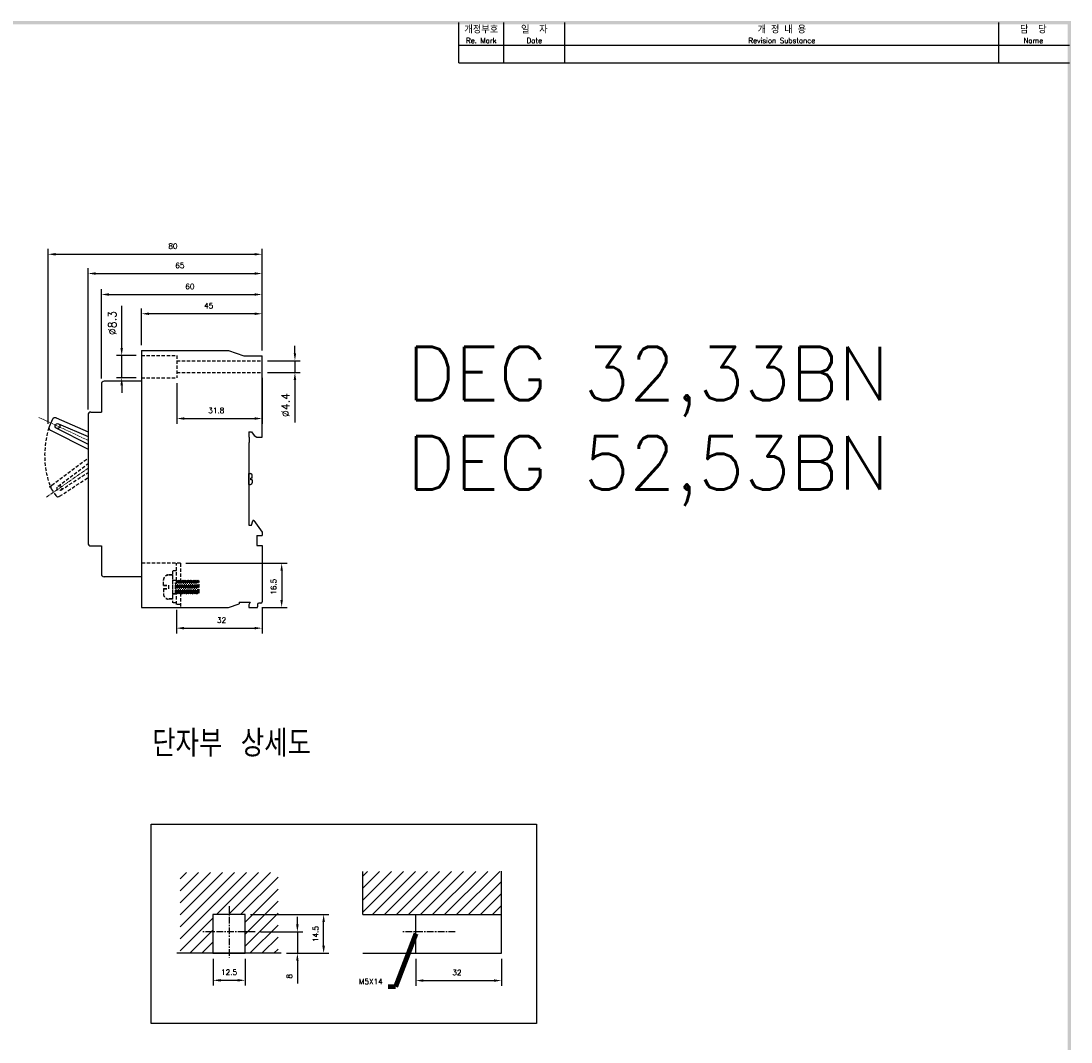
# Model space of a CAD drawing. Extents: x -6 to 988, y -5 to 692.
# Tile 5 of 5: x 592 to 984, y 307 to 688. Entities that reach past the tile are written whole.
import ezdxf

# ---------------------------------------------------------------- set-up
doc = ezdxf.new("R2010")
doc.units = 0
doc.header["$MEASUREMENT"] = 0
doc.linetypes.add('CENTER', pattern=[2, 1.25, -0.25, 0.25, -0.25])
doc.linetypes.add('HIDDEN', pattern=[0.375, 0.25, -0.125])
for name, color, linetype in [('cen', 1, 'CENTER'), ('Device', 7, 'CONTINUOUS'), ('di', 3, 'CONTINUOUS'), ('DIM', 3, 'CONTINUOUS'), ('dimtaxt', 3, 'CONTINUOUS'), ('dwg', 7, 'CONTINUOUS'), ('hi', 5, 'HIDDEN'), ('text', 3, 'CONTINUOUS')]:
    doc.layers.add(name, color=color, linetype=linetype)
doc.styles.add('KIM', font='ROMANS.shx', dxfattribs={"height": 5, "bigfont": 'GSG1.shx'})
doc.styles.get("Standard").update_dxf_attribs({"font": 'romans.shx', "height": 2, "bigfont": 'hgs.shx'})
doc.dimstyles.get("Standard").update_dxf_attribs({"dimscale": 0, "dimtxt": 2, "dimasz": 2, "dimexe": 0.5, "dimexo": 0.5, "dimgap": 1, "dimtad": 1, "dimdsep": 46, "dimtxsty": 'Standard', "dimcen": 0, "dimclrd": 3, "dimclre": 3, "dimclrt": 3, "dimadec": 0, "dimazin": 2, "dimtp": 0.1, "dimtm": 0.1, "dimtfac": 1, "dimtmove": 0, "dimatfit": 3, "dimfxl": 0, "dimtolj": 1, "dimarcsym": 0})
doc.dimstyles.new('STANDARD$0', dxfattribs={"dimtxt": 5, "dimasz": 5, "dimexe": 1, "dimexo": 2, "dimgap": 2, "dimtad": 1, "dimdec": 4, "dimzin": 12, "dimdsep": 46, "dimtxsty": 'KIM', "dimcen": -1, "dimdle": 0.1, "dimadec": 0, "dimazin": 0, "dimtfac": 1, "dimtdec": 4, "dimtmove": 0, "dimatfit": 3, "dimfxl": 0, "dimtolj": 1, "dimtzin": 0, "dimarcsym": 0})

# ---------------------------------------------------------------- blocks, each defined once
blk = doc.blocks.new('*D375')
at = {"layer": 'di'}
for p, q in [((649.66, 468.31), (649.66, 459.49)), ((681.66, 469.31), (681.66, 459.49)), ((652.46, 461.49), (678.86, 461.49))]:
    blk.add_line(p, q, dxfattribs=at)
for points in [[(652.46, 461.96), (652.46, 461.02), (649.66, 461.49)], [(678.86, 461.96), (678.86, 461.02), (681.66, 461.49)]]:
    blk.add_solid(points, dxfattribs=at)
at = {"layer": 'di', "insert": (666.53, 464.49), "char_height": 2, "attachment_point": 5}
blk.add_mtext('\\A1;32', dxfattribs=at)
blk = doc.blocks.new('*D366')
at = {"layer": 'di'}
for p, q in [((601.75, 537.87), (601.75, 603.16)), ((604.55, 601.16), (678.86, 601.16)), ((681.66, 565.21), (681.66, 603.16))]:
    blk.add_line(p, q, dxfattribs=at)
for points in [[(604.55, 601.62), (604.55, 600.69), (601.75, 601.16)], [(678.86, 601.62), (678.86, 600.69), (681.66, 601.16)]]:
    blk.add_solid(points, dxfattribs=at)
at = {"layer": 'di', "insert": (648.38, 604.16), "char_height": 2, "attachment_point": 5}
blk.add_mtext('\\A1;80', dxfattribs=at)
blk = doc.blocks.new('*D367')
at = {"layer": 'di'}
for p, q in [((616.66, 543.21), (616.66, 595.97)), ((681.66, 565.21), (681.66, 595.97)), ((619.46, 593.97), (678.86, 593.97))]:
    blk.add_line(p, q, dxfattribs=at)
for points in [[(619.46, 594.43), (619.46, 593.5), (616.66, 593.97)], [(678.86, 594.43), (678.86, 593.5), (681.66, 593.97)]]:
    blk.add_solid(points, dxfattribs=at)
at = {"layer": 'di', "insert": (650.95, 596.97), "char_height": 2, "attachment_point": 5}
blk.add_mtext('\\A1;65', dxfattribs=at)
blk = doc.blocks.new('*D368')
at = {"layer": 'di'}
for p, q in [((621.66, 554.71), (621.66, 588.13)), ((681.66, 565.21), (681.66, 588.13)), ((624.46, 586.13), (678.86, 586.13))]:
    blk.add_line(p, q, dxfattribs=at)
for points in [[(624.46, 586.6), (624.46, 585.67), (621.66, 586.13)], [(678.86, 586.6), (678.86, 585.67), (681.66, 586.13)]]:
    blk.add_solid(points, dxfattribs=at)
at = {"layer": 'di', "insert": (654.68, 589.13), "char_height": 2, "attachment_point": 5}
blk.add_mtext('\\A1;60', dxfattribs=at)
blk = doc.blocks.new('*D369')
at = {"layer": 'di'}
for p, q in [((636.66, 567.21), (636.66, 580.94)), ((681.66, 565.21), (681.66, 580.94)), ((678.86, 578.94), (639.46, 578.94))]:
    blk.add_line(p, q, dxfattribs=at)
for points in [[(639.46, 579.41), (639.46, 578.48), (636.66, 578.94)], [(678.86, 579.41), (678.86, 578.48), (681.66, 578.94)]]:
    blk.add_solid(points, dxfattribs=at)
at = {"layer": 'di', "insert": (661.74, 581.94), "char_height": 2, "attachment_point": 5}
blk.add_mtext('\\A1;45', dxfattribs=at)
blk = doc.blocks.new('*D376')
at = {"layer": 'di'}
for p, q in [((653.16, 485.71), (690.97, 485.71)), ((688.97, 482.91), (688.97, 472.01)), ((681.76, 469.21), (690.97, 469.21))]:
    blk.add_line(p, q, dxfattribs=at)
for points in [[(688.5, 482.91), (689.43, 482.91), (688.97, 485.71)], [(688.5, 472.01), (689.43, 472.01), (688.97, 469.21)]]:
    blk.add_solid(points, dxfattribs=at)
at = {"layer": 'di', "insert": (685.97, 476.95), "char_height": 2, "attachment_point": 5, "rotation": 90}
blk.add_mtext('\\A1;16.5', dxfattribs=at)
blk = doc.blocks.new('*D348')
at = {"layer": 'di'}
for p, q in [((649.86, 553.06), (649.86, 537.8)), ((681.66, 555.01), (681.66, 537.8)), ((652.66, 539.8), (678.86, 539.8))]:
    blk.add_line(p, q, dxfattribs=at)
for points in [[(652.66, 540.27), (652.66, 539.34), (649.86, 539.8)], [(678.86, 540.27), (678.86, 539.34), (681.66, 539.8)]]:
    blk.add_solid(points, dxfattribs=at)
at = {"layer": 'di', "insert": (664.56, 542.8), "char_height": 2, "attachment_point": 5}
blk.add_mtext('\\A1;31.8', dxfattribs=at)
blk = doc.blocks.new('*D381')
at = {"layer": 'di'}
for p, q in [((694.84, 350.83), (694.84, 353.63)), ((681.07, 348.03), (696.84, 348.03)), ((694.84, 348.03), (694.84, 340.03)), ((690.82, 340.03), (696.84, 340.03)), ((694.84, 337.23), (694.84, 328.77))]:
    blk.add_line(p, q, dxfattribs=at)
for points in [[(694.37, 350.83), (695.31, 350.83), (694.84, 348.03)], [(694.37, 337.23), (695.31, 337.23), (694.84, 340.03)]]:
    blk.add_solid(points, dxfattribs=at)
at = {"layer": 'di', "insert": (691.84, 331.43), "char_height": 2, "attachment_point": 5, "rotation": 90}
blk.add_mtext('\\A1;8', dxfattribs=at)
blk = doc.blocks.new('*D382')
at = {"layer": 'di'}
for p, q in [((677.33, 354.53), (706.64, 354.53)), ((704.64, 342.83), (704.64, 351.73)), ((691.32, 340.03), (706.64, 340.03))]:
    blk.add_line(p, q, dxfattribs=at)
for points in [[(704.17, 351.73), (705.11, 351.73), (704.64, 354.53)], [(704.17, 342.83), (705.11, 342.83), (704.64, 340.03)]]:
    blk.add_solid(points, dxfattribs=at)
at = {"layer": 'di', "insert": (701.64, 347.21), "char_height": 2, "attachment_point": 5, "rotation": 90}
blk.add_mtext('\\A1;14.5', dxfattribs=at)
blk = doc.blocks.new('*D383')
at = {"layer": 'di'}
for p, q in [((663.33, 338.03), (663.33, 327.95)), ((675.33, 338.03), (675.33, 327.95)), ((666.13, 329.95), (672.53, 329.95))]:
    blk.add_line(p, q, dxfattribs=at)
for points in [[(666.13, 330.41), (666.13, 329.48), (663.33, 329.95)], [(672.53, 330.41), (672.53, 329.48), (675.33, 329.95)]]:
    blk.add_solid(points, dxfattribs=at)
at = {"layer": 'di', "insert": (669.33, 332.95), "char_height": 2, "attachment_point": 5}
blk.add_mtext('\\A1;12.5', dxfattribs=at)
blk = doc.blocks.new('*D384')
at = {"layer": 'di'}
for p, q in [((739.1, 338.03), (739.1, 327.85)), ((771.1, 338.03), (771.1, 327.85)), ((741.9, 329.85), (768.3, 329.85))]:
    blk.add_line(p, q, dxfattribs=at)
for points in [[(741.9, 330.31), (741.9, 329.38), (739.1, 329.85)], [(768.3, 330.31), (768.3, 329.38), (771.1, 329.85)]]:
    blk.add_solid(points, dxfattribs=at)
at = {"layer": 'di', "insert": (754.41, 332.85), "char_height": 2, "attachment_point": 5}
blk.add_mtext('\\A1;32', dxfattribs=at)
blk = doc.blocks.new('*D341')
at = {"layer": 'DIM'}
for p, q in [((629.24, 566.16), (629.24, 581.96)), ((634.66, 563.36), (627.24, 563.36)), ((629.24, 555.06), (629.24, 563.36)), ((634.66, 555.06), (627.24, 555.06)), ((629.24, 552.26), (629.24, 549.46))]:
    blk.add_line(p, q, dxfattribs=at)
for points in [[(628.77, 566.16), (629.7, 566.16), (629.24, 563.36)], [(628.77, 552.26), (629.7, 552.26), (629.24, 555.06)]]:
    blk.add_solid(points, dxfattribs=at)
at = {"layer": 'DIM', "insert": (625.74, 575.46), "char_height": 5, "attachment_point": 5, "rotation": 90, "style": 'KIM'}
blk.add_mtext('\\A1;{\\H0.6x;%%C8.3}', dxfattribs=at)
blk = doc.blocks.new('*D342')
at = {"layer": 'DIM'}
for p, q in [((693.92, 564.21), (693.92, 567.01)), ((683.66, 561.41), (695.92, 561.41)), ((693.92, 561.41), (693.92, 557.01)), ((683.66, 557.01), (695.92, 557.01)), ((693.92, 554.21), (693.92, 538.27))]:
    blk.add_line(p, q, dxfattribs=at)
for points in [[(693.45, 564.21), (694.39, 564.21), (693.92, 561.41)], [(693.45, 554.21), (694.39, 554.21), (693.92, 557.01)]]:
    blk.add_solid(points, dxfattribs=at)
at = {"layer": 'DIM', "insert": (690.42, 544.84), "char_height": 5, "attachment_point": 5, "rotation": 90, "style": 'KIM'}
blk.add_mtext('\\A1;{\\H0.6x;%%C4.4}', dxfattribs=at)

msp = doc.modelspace()

# ---------------------------------------------------------------- hatches: boundary and pattern name
at = {"layer": 'di'}
h = msp.add_hatch(dxfattribs=at)
h.set_pattern_fill('ANSI31', color=256, style=0)
h.set_pattern_definition([(45, (-279.52, 97.33), (-2.245064, 2.245064), [])])
h.paths.add_polyline_path([(687.599, 370.21), (651.054, 370.21), (651.054, 340.033), (663.327, 340.033), (663.327, 354.533), (675.327, 354.533), (675.327, 340.033), (687.599, 340.033)])
h = msp.add_hatch(dxfattribs=at)
h.set_pattern_fill('ANSI31', color=256, style=0)
h.set_pattern_definition([(45, (-279.52, 88.548), (-2.245064, 2.245064), [])])
h.paths.add_polyline_path([(771.101, 370.648), (719.227, 370.648), (719.227, 354.533), (771.101, 354.533)])

# ---------------------------------------------------------------- linework, layer by layer
at = {"layer": 'cen', "lineweight": 5}
for p, q in [((598.278, 540.246), (616.655, 531.676)), ((601.115, 510.423), (616.655, 521.204))]:
    msp.add_line(p, q, dxfattribs=at)
at = {"layer": 'cen', "ltscale": 2}
for p, q in [((669.327, 357.628), (669.327, 338.438)), ((679.073, 348.033), (659.581, 348.033)), ((753.72, 348.033), (734.228, 348.033))]:
    msp.add_line(p, q, dxfattribs=at)
at = {"layer": 'Device', "linetype": 'Continuous'}
for p, q in [((636.655, 565.212), (636.655, 485.812)), ((636.655, 565.212), (669.155, 565.212)), ((669.155, 565.212), (674.869, 563.212)), ((674.869, 563.212), (681.655, 563.212)), ((681.655, 532.812), (681.655, 563.212)), ((636.655, 553.712), (622.655, 553.712)), ((621.655, 552.712), (621.655, 542.212)), ((616.655, 541.212), (616.655, 534.887)), ((617.655, 542.212), (621.655, 542.212)), ((603.456, 539.518), (602.164, 536.747)), ((604.758, 540.014), (616.655, 534.887)), ((605.637, 537.807), (616.655, 533.131)), ((602.621, 535.431), (616.655, 528.377)), ((604.877, 536.176), (616.655, 530.174)), ((616.655, 534.887), (616.655, 493.212)), ((676.655, 534.812), (676.655, 532.812)), ((676.655, 534.812), (677.755, 534.812)), ((676.655, 534.812), (677.655, 534.812)), ((677.755, 534.812), (678.655, 533.512)), ((678.655, 533.512), (679.655, 532.812)), ((676.655, 532.812), (676.855, 532.812)), ((676.655, 530.812), (676.655, 500.012)), ((676.655, 530.812), (676.855, 530.812)), ((676.855, 532.812), (676.855, 530.812)), ((679.655, 532.812), (681.655, 532.812)), ((676.655, 515.212), (676.655, 519.212)), ((676.655, 519.212), (677.355, 519.212)), ((677.955, 517.462), (677.955, 518.612)), ((676.655, 515.212), (677.355, 515.212)), ((677.455, 516.962), (677.455, 517.462)), ((677.955, 517.462), (677.455, 517.462)), ((677.955, 516.962), (677.455, 516.962)), ((677.955, 516.962), (677.955, 515.812)), ((676.655, 500.012), (677.755, 500.012)), ((677.755, 500.012), (678.181, 501.603)), ((678.537, 501.668), (681.655, 497.312)), ((679.655, 496.112), (679.655, 492.412)), ((679.655, 496.112), (681.655, 496.112)), ((681.655, 497.312), (681.655, 496.112)), ((617.655, 492.212), (621.655, 492.212)), ((621.655, 492.212), (621.655, 481.712)), ((636.655, 490.512), (636.655, 487.312)), ((679.655, 492.412), (681.655, 492.412)), ((681.655, 492.412), (681.655, 471.312)), ((636.655, 485.812), (636.655, 469.212)), ((636.655, 480.712), (622.655, 480.712)), ((669.155, 469.212), (673.155, 470.612)), ((673.155, 471.212), (677.255, 471.212)), ((673.155, 471.212), (673.155, 470.612)), ((677.255, 471.212), (676.655, 470.212)), ((681.155, 470.812), (680.455, 470.812)), ((636.655, 469.212), (669.155, 469.212)), ((676.655, 470.212), (676.655, 469.212)), ((676.655, 469.212), (679.755, 469.212)), ((679.955, 470.312), (679.955, 469.412))]:
    msp.add_line(p, q, dxfattribs=at)
msp.add_circle((605.257, 536.991), 0.9, dxfattribs=at)
for centre, radius, start, end in [((622.655, 552.712), 1, 90, 180), ((617.655, 541.212), 1, 90, 180), ((604.362, 539.096), 1, 66.68468, 155), ((603.07, 536.324), 1, 155, 243.31532), ((677.355, 518.612), 0.6, 0, 90), ((677.355, 515.812), 0.6, 270, 0), ((678.375, 501.552), 0.2, 35.59381, 165), ((617.655, 493.212), 1, 180, 270), ((622.655, 481.712), 1, 180, 270), ((680.455, 470.312), 0.5, 90, 180), ((681.155, 471.312), 0.5, 270, 0), ((679.755, 469.412), 0.2, 270, 0)]:
    msp.add_arc(centre, radius, start, end, dxfattribs=at)
at = {"layer": 'di'}
msp.add_lwpolyline([(640.266, 388.225), (784.092, 388.225), (784.092, 313.832), (640.266, 313.832)], close=True, dxfattribs=at)
at = {"layer": 'dimtaxt'}
for p, q in [((771.9, 672.7), (771.9, 687.7)), ((794.7, 672.7), (794.7, 687.7)), ((956.754, 672.7), (956.754, 687.7)), ((755.1, 679.3), (983.1, 679.3)), ((755.1, 672.7), (983.1, 672.7))]:
    msp.add_line(p, q, dxfattribs=at)
at = {"layer": 'dwg', "color": 7}
for p, q in [((719.227, 354.533), (719.227, 370.648)), ((771.101, 340.033), (771.101, 370.73)), ((719.227, 354.533), (771.101, 354.533)), ((739.101, 340.033), (739.101, 354.533)), ((688.819, 340.033), (649.835, 340.033)), ((719.227, 340.033), (771.101, 340.033))]:
    msp.add_line(p, q, dxfattribs=at)
msp.add_lwpolyline([(663.327, 340.033), (675.327, 340.033), (675.327, 354.533), (663.327, 354.533)], close=True, dxfattribs=at)
at = {"layer": 'dwg'}
for points in [[(4.5, 688.3), (5.7, 687.1), (983.7, 688.3), (982.5, 687.1)], [(983.7, 688.3), (982.5, 687.1), (983.7, -0.5), (982.5, 0.7)]]:
    msp.add_trace(points, dxfattribs=at)
at = {"layer": 'hi', "linetype": 'HIDDEN', "ltscale": 5}
for p, q in [((636.655, 563.362), (649.855, 563.362)), ((649.855, 563.362), (649.855, 555.062)), ((649.855, 561.412), (681.655, 561.412)), ((649.855, 557.012), (681.655, 557.012)), ((636.655, 555.062), (649.855, 555.062)), ((603.128, 514.888), (616.655, 524.965)), ((605.478, 514.545), (616.655, 522.968)), ((606.028, 510.745), (616.655, 517.729)), ((606.511, 513.071), (616.655, 519.658)), ((602.906, 513.512), (604.66, 511.007)), ((651.155, 485.712), (636.655, 485.712)), ((648.155, 482.912), (648.155, 470.912)), ((649.655, 482.912), (648.155, 482.912)), ((649.655, 479.312), (649.655, 485.712)), ((651.155, 485.712), (651.155, 479.096)), ((644.855, 477.512), (644.855, 479.512)), ((644.855, 477.412), (644.855, 479.412)), ((648.155, 481.412), (646.755, 481.412)), ((648.155, 481.312), (646.755, 481.312)), ((648.155, 481.412), (648.155, 472.412)), ((648.155, 481.412), (648.155, 472.412)), ((648.155, 479.412), (649.755, 479.412)), ((649.755, 479.312), (648.155, 479.312)), ((649.755, 474.845), (649.355, 478.579)), ((649.355, 474.412), (649.355, 478.579)), ((649.755, 474.745), (649.355, 478.479)), ((649.355, 474.312), (649.355, 478.479)), ((650.155, 474.412), (649.755, 479.412)), ((650.155, 478.979), (649.755, 479.412)), ((650.155, 474.312), (649.755, 479.312)), ((650.155, 478.879), (649.755, 479.312)), ((650.155, 478.979), (650.555, 479.412)), ((650.155, 478.879), (650.555, 479.312)), ((650.555, 474.845), (650.155, 478.979)), ((650.555, 474.745), (650.155, 478.879)), ((650.955, 474.412), (650.555, 479.412)), ((650.555, 479.412), (650.955, 478.979)), ((650.955, 474.312), (650.555, 479.312)), ((650.555, 479.312), (650.955, 478.879)), ((650.955, 478.979), (651.355, 479.412)), ((650.955, 478.879), (651.355, 479.312)), ((651.355, 474.845), (650.955, 478.979)), ((651.355, 474.745), (650.955, 478.879)), ((651.755, 474.412), (651.355, 479.412)), ((651.355, 479.412), (651.755, 478.979)), ((651.755, 474.312), (651.355, 479.312)), ((651.355, 479.312), (651.755, 478.879)), ((651.755, 478.979), (652.155, 479.412)), ((651.755, 478.879), (652.155, 479.312)), ((652.155, 474.845), (651.755, 478.979)), ((652.155, 474.745), (651.755, 478.879)), ((652.555, 474.412), (652.155, 479.412)), ((652.155, 479.412), (652.555, 478.979)), ((652.555, 474.312), (652.155, 479.312)), ((652.155, 479.312), (652.555, 478.879)), ((652.555, 478.979), (652.955, 479.412)), ((652.555, 478.879), (652.955, 479.312)), ((652.955, 474.845), (652.555, 478.979)), ((652.955, 474.745), (652.555, 478.879)), ((652.955, 479.412), (653.355, 478.979)), ((653.355, 474.412), (652.955, 479.412)), ((652.955, 479.312), (653.355, 478.879)), ((653.355, 474.312), (652.955, 479.312)), ((653.355, 478.979), (653.755, 479.412)), ((653.355, 478.879), (653.755, 479.312)), ((653.755, 474.845), (653.355, 478.979)), ((653.755, 474.745), (653.355, 478.879)), ((654.155, 474.412), (653.755, 479.412)), ((653.755, 479.412), (654.155, 478.979)), ((654.155, 474.312), (653.755, 479.312)), ((653.755, 479.312), (654.155, 478.879)), ((654.155, 478.979), (654.555, 479.412)), ((654.155, 478.879), (654.555, 479.312)), ((654.555, 474.845), (654.155, 478.979)), ((654.555, 474.745), (654.155, 478.879)), ((654.955, 474.412), (654.555, 479.412)), ((654.555, 479.412), (654.955, 478.979)), ((654.955, 474.312), (654.555, 479.312)), ((654.555, 479.312), (654.955, 478.879)), ((654.955, 478.979), (655.355, 479.412)), ((654.955, 478.879), (655.355, 479.312)), ((655.355, 474.845), (654.955, 478.979)), ((655.355, 474.745), (654.955, 478.879)), ((655.755, 474.412), (655.355, 479.412)), ((655.355, 479.412), (655.755, 478.979)), ((655.755, 474.312), (655.355, 479.312)), ((655.355, 479.312), (655.755, 478.879)), ((655.755, 478.979), (656.155, 479.412)), ((655.755, 478.879), (656.155, 479.312)), ((656.155, 474.845), (655.755, 478.979)), ((656.155, 474.745), (655.755, 478.879)), ((656.555, 474.412), (656.155, 479.412)), ((656.155, 479.412), (656.555, 478.979)), ((656.555, 474.312), (656.155, 479.312)), ((656.155, 479.312), (656.555, 478.879)), ((656.555, 478.979), (656.955, 479.412)), ((656.555, 478.879), (656.955, 479.312)), ((656.955, 474.845), (656.555, 478.979)), ((656.955, 474.745), (656.555, 478.879)), ((657.355, 474.412), (656.955, 479.412)), ((656.955, 479.412), (657.355, 478.979)), ((657.355, 474.312), (656.955, 479.312)), ((656.955, 479.312), (657.355, 478.879)), ((657.699, 479.435), (657.355, 478.979)), ((657.699, 479.335), (657.355, 478.879)), ((657.755, 474.845), (657.355, 478.979)), ((657.755, 474.745), (657.355, 478.879)), ((657.927, 474.617), (657.699, 479.435)), ((658.155, 478.979), (657.699, 479.435)), ((657.927, 474.517), (657.699, 479.335)), ((658.155, 478.879), (657.699, 479.335)), ((658.155, 474.845), (658.155, 478.979)), ((658.155, 474.745), (658.155, 478.879)), ((644.855, 477.512), (646.655, 477.512)), ((644.855, 477.412), (646.655, 477.412)), ((644.855, 476.312), (644.855, 474.312)), ((644.855, 476.312), (646.655, 476.312)), ((644.855, 476.212), (644.855, 474.212)), ((644.855, 476.212), (646.655, 476.212)), ((646.655, 477.512), (646.655, 476.312)), ((646.655, 477.412), (646.655, 476.212)), ((648.155, 474.412), (649.355, 474.412)), ((649.755, 474.845), (649.355, 474.412)), ((649.755, 474.745), (649.355, 474.312)), ((649.655, 470.312), (649.655, 474.637)), ((650.155, 474.412), (649.755, 474.845)), ((650.155, 474.312), (649.755, 474.745)), ((650.155, 474.412), (650.555, 474.845)), ((650.155, 474.312), (650.555, 474.745)), ((650.555, 474.845), (650.955, 474.412)), ((650.555, 474.745), (650.955, 474.312)), ((650.955, 474.412), (651.355, 474.845)), ((650.955, 474.312), (651.355, 474.745)), ((651.155, 474.529), (651.155, 469.212)), ((651.355, 474.845), (651.755, 474.412)), ((651.355, 474.745), (651.755, 474.312)), ((651.755, 474.412), (652.155, 474.845)), ((651.755, 474.312), (652.155, 474.745)), ((652.155, 474.845), (652.555, 474.412)), ((652.155, 474.745), (652.555, 474.312)), ((652.555, 474.412), (652.955, 474.845)), ((652.555, 474.312), (652.955, 474.745)), ((652.955, 474.845), (653.355, 474.412)), ((652.955, 474.745), (653.355, 474.312)), ((653.355, 474.412), (653.755, 474.845)), ((653.355, 474.312), (653.755, 474.745)), ((653.755, 474.845), (654.155, 474.412)), ((653.755, 474.745), (654.155, 474.312)), ((654.155, 474.412), (654.555, 474.845)), ((654.155, 474.312), (654.555, 474.745)), ((654.555, 474.845), (654.955, 474.412)), ((654.555, 474.745), (654.955, 474.312)), ((654.955, 474.412), (655.355, 474.845)), ((654.955, 474.312), (655.355, 474.745)), ((655.355, 474.845), (655.755, 474.412)), ((655.355, 474.745), (655.755, 474.312)), ((655.755, 474.412), (656.155, 474.845)), ((655.755, 474.312), (656.155, 474.745)), ((656.155, 474.845), (656.555, 474.412)), ((656.155, 474.745), (656.555, 474.312)), ((656.555, 474.412), (656.955, 474.845)), ((656.555, 474.312), (656.955, 474.745)), ((656.955, 474.845), (657.355, 474.412)), ((656.955, 474.745), (657.355, 474.312)), ((657.755, 474.845), (657.355, 474.412)), ((657.755, 474.745), (657.355, 474.312)), ((657.927, 474.617), (657.755, 474.845)), ((657.927, 474.517), (657.755, 474.745)), ((658.155, 474.845), (657.927, 474.617)), ((658.155, 474.745), (657.927, 474.517)), ((648.155, 472.412), (646.755, 472.412)), ((648.155, 472.312), (646.755, 472.312)), ((648.155, 474.312), (649.355, 474.312)), ((649.655, 470.912), (648.155, 470.912)), ((651.155, 470.312), (649.655, 470.312))]:
    msp.add_line(p, q, dxfattribs=at)
msp.add_circle((605.995, 513.808), 0.9, dxfattribs=at)
for centre, radius, start, end in [((634.247, 526.084), 33.775, 162.30085, 201.80386), ((603.725, 514.086), 1, 126.68468, 215), ((646.755, 479.512), 1.9, 90, 180), ((646.755, 479.412), 1.9, 90, 180), ((646.755, 474.312), 1.9, 180, 270), ((646.755, 474.212), 1.9, 180, 270)]:
    msp.add_arc(centre, radius, start, end, dxfattribs=at)
at = {"layer": 'hi', "linetype": 'HIDDEN'}
msp.add_arc((605.479, 511.581), 1, 215, 303.31532, dxfattribs=at)
msp.add_point((602.349, 514.307), dxfattribs=at)
at = {"layer": 'text'}
msp.add_line((755.1, 672.7), (755.1, 687.7), dxfattribs=at)

# ---------------------------------------------------------------- texts
at = {"layer": 'di'}
for s, insert, char_height, width, attachment_point in [('개정부호\\P{\\H0.72727x;Re. Mark}', (763.5, 683.2), 2.64, 16.8, 5), ('{\\H1.1x;일  자}\\P{\\H0.8x;Date}', (783.3, 683.2), 2.4, 22.8, 5), ('{\\H1.1x;개 정 내 용\\P\\H0.72727x;Revision Substance}', (875.727, 683.2), 2.4, 162.05361, 5), ('담  당\\P{\\H0.72727x;Name}', (969.627, 683.2), 2.64, 25.74639, 5), ('{\\Fromans,hgs|c129;단자부 상세도}', (640.622, 423.444), 10, 116.39597, 1)]:
    msp.add_mtext(s, dxfattribs=dict(at, insert=insert, char_height=char_height, width=width, attachment_point=attachment_point))
at = {"layer": 'di', "insert": (726.725, 328.46), "char_height": 2, "attachment_point": 9}
msp.add_mtext('M5X14', dxfattribs=at)
at = {"layer": 'DIM', "insert": (735.725, 566.604), "char_height": 20, "width": 782.77285, "attachment_point": 1}
msp.add_mtext('{\\Fromans,hgs|c129;D}EG 32,33BN\\PDEG 52,53BN', dxfattribs=at)

# ---------------------------------------------------------------- dimensions: what is measured, and where the dimension line sits
at = {"layer": 'di'}
for base, p1, p2, text, picture, middle in [((681.655, 601.157), (601.753, 535.867), (681.655, 563.212), '80', '*D366', (648.382, 601.157)), ((675.327, 329.947), (663.327, 340.033), (675.327, 340.033), '12.5', '*D383', (669.327, 329.947))]:
    dim = msp.add_linear_dim(base=base, p1=p1, p2=p2, text=text, dimstyle='STANDARD$0', override={"dimtxt": 3, "dimasz": 2.8, "dimexe": 2, "dimdec": 2, "dimzin": 8, "dimtxsty": 'Standard', "dimcen": 0, "dimclrd": 256, "dimclre": 256, "dimclrt": 256, "dimadec": 2, "dimazin": 2, "dimtfac": 0.6, "dimtdec": 2, "dimtzin": 8, "dimlwd": 65535, "dimlwe": 65535, "dimarcsym": 1}, dxfattribs=at)
    dim.commit()
    dim.dimension.update_dxf_attribs({"geometry": picture, "text_midpoint": middle, "dimtype": 160})
for base, p1, p2, angle, picture, middle in [((681.655, 593.966), (616.655, 541.212), (681.655, 563.212), 180, '*D367', (650.951, 593.966)), ((681.655, 586.133), (621.655, 552.712), (681.655, 563.212), 180, '*D368', (654.675, 586.133)), ((636.655, 578.943), (681.655, 563.212), (636.655, 565.212), 180, '*D369', (661.739, 578.943)), ((688.967, 469.212), (651.155, 485.712), (679.755, 469.212), 90, '*D376', (688.967, 476.951)), ((681.655, 461.49), (649.655, 470.312), (681.655, 471.312), 180, '*D375', (666.534, 461.49)), ((704.641, 354.533), (689.319, 340.033), (675.327, 354.533), 90, '*D382', (704.641, 347.209)), ((694.839, 348.033), (688.819, 340.033), (679.073, 348.033), 90, '*D381', (694.839, 331.433))]:
    dim = msp.add_linear_dim(base=base, p1=p1, p2=p2, angle=angle, dimstyle='STANDARD$0', override={"dimtxt": 3, "dimasz": 2.8, "dimexe": 2, "dimdec": 2, "dimzin": 8, "dimtxsty": 'Standard', "dimcen": 0, "dimclrd": 256, "dimclre": 256, "dimclrt": 256, "dimadec": 2, "dimazin": 2, "dimtfac": 0.6, "dimtdec": 2, "dimtzin": 8, "dimlwd": 65535, "dimlwe": 65535, "dimarcsym": 1}, dxfattribs=at)
    dim.commit()
    dim.dimension.update_dxf_attribs({"geometry": picture, "text_midpoint": middle, "dimtype": 160})
for base, p1, p2, picture, middle in [((681.655, 539.805), (649.855, 555.062), (681.655, 557.012), '*D348', (664.564, 539.805)), ((771.101, 329.846), (739.101, 340.033), (771.101, 340.033), '*D384', (754.41, 329.846))]:
    dim = msp.add_linear_dim(base=base, p1=p1, p2=p2, dimstyle='STANDARD$0', override={"dimtxt": 3, "dimasz": 2.8, "dimexe": 2, "dimdec": 2, "dimzin": 8, "dimtxsty": 'Standard', "dimcen": 0, "dimclrd": 256, "dimclre": 256, "dimclrt": 256, "dimadec": 2, "dimazin": 2, "dimtfac": 0.6, "dimtdec": 2, "dimtzin": 8, "dimlwd": 65535, "dimlwe": 65535, "dimarcsym": 1}, dxfattribs=at)
    dim.commit()
    dim.dimension.update_dxf_attribs({"geometry": picture, "text_midpoint": middle, "dimtype": 160})
at = {"layer": 'DIM'}
for base, p1, p2, picture, middle in [((629.238, 555.062), (636.655, 563.362), (636.655, 555.062), '*D341', (629.238, 575.462)), ((693.919, 557.012), (681.655, 561.412), (681.655, 557.012), '*D342', (693.919, 544.841))]:
    dim = msp.add_linear_dim(base=base, p1=p1, p2=p2, angle=90, text='{\\H0.6x;%%C<>}', dimstyle='STANDARD$0', override={"dimtxt": 3, "dimasz": 2.8, "dimexe": 2, "dimdec": 2, "dimzin": 8, "dimcen": 0, "dimclrd": 256, "dimclre": 256, "dimclrt": 256, "dimadec": 2, "dimazin": 2, "dimtfac": 0.6, "dimtdec": 2, "dimtzin": 8, "dimlwd": 65535, "dimlwe": 65535, "dimarcsym": 1}, dxfattribs=at)
    dim.commit()
    dim.dimension.update_dxf_attribs({"geometry": picture, "text_midpoint": middle, "dimtype": 160})

# ---------------------------------------------------------------- leaders
at = {"layer": 'di'}
msp.add_leader([(739.101, 347.283), (731.525, 327.46), (728.725, 327.46)], dimstyle='Standard', override={"dimscale": 1, "dimtxt": 3, "dimasz": 2.8, "dimexe": 2, "dimexo": 2, "dimgap": 2, "dimdle": 0.1, "dimclrd": 256, "dimclre": 256, "dimclrt": 256, "dimadec": 2, "dimtfac": 0.6, "dimlwd": 65535, "dimlwe": 65535, "dimarcsym": 1}, dxfattribs=at)

doc.saveas('drawing.dxf')
